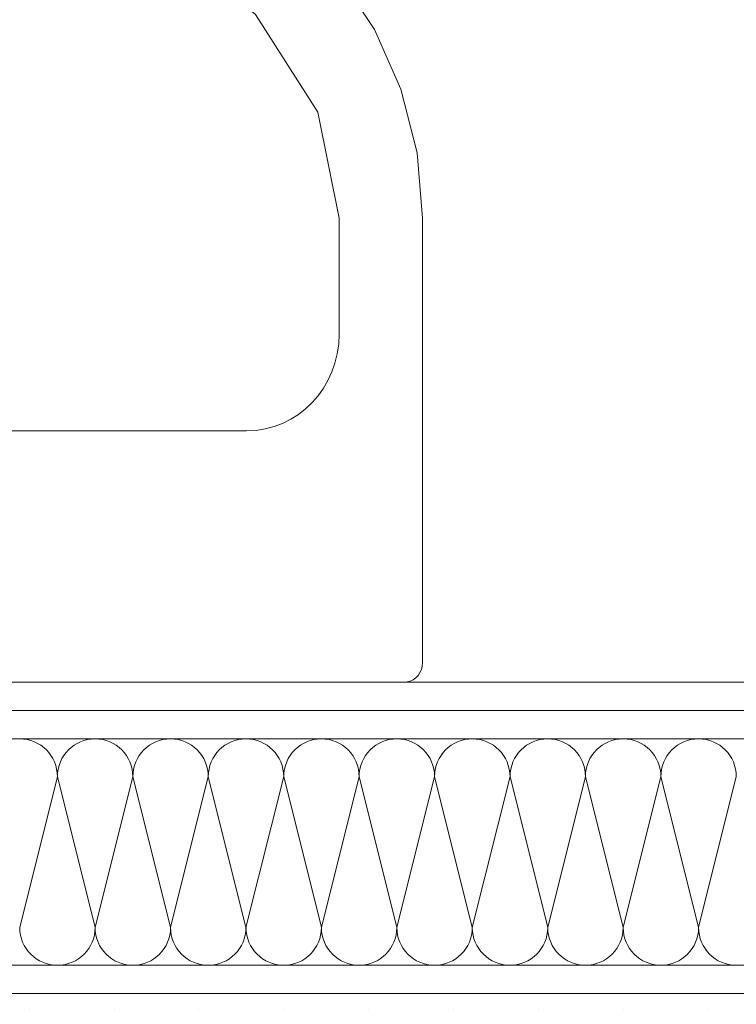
# Model space of a CAD drawing. Header units: metres. Extents: x -80 to 1923, y -189 to 69.
# Tile 11 of 149: x 31.083 to 31.4, y 41.365 to 41.8. Entities that reach past the tile are written whole.
import ezdxf

# ---------------------------------------------------------------- set-up
doc = ezdxf.new("R2010")
doc.units = ezdxf.units.M
doc.header["$MEASUREMENT"] = 0
doc.layers.add('Neubau_10 Wand innen', color=7, linetype='Continuous')
doc.layers.add('Neubau_50 Sanitäreinrichtung', color=7, linetype='Continuous')
pattern_1 = [(0, (0, 0), (0, 0.0375), [0, -0.0375])]

# ---------------------------------------------------------------- blocks, each defined once
blk = doc.blocks.new('*X41')
at = {"layer": 'Neubau_10 Wand innen', "color": 8, "linetype": 'Continuous', "lineweight": 18}
for p, q in [((31.1, 41.46523), (31.08333, 41.39857)), ((31.1, 41.46523), (31.11667, 41.39857)), ((31.13333, 41.46523), (31.11667, 41.39857)), ((31.13333, 41.46523), (31.15, 41.39857)), ((31.16667, 41.46523), (31.15, 41.39857)), ((31.16667, 41.46523), (31.18333, 41.39857)), ((31.2, 41.46523), (31.18333, 41.39857)), ((31.2, 41.46523), (31.21667, 41.39857)), ((31.23333, 41.46523), (31.21667, 41.39857)), ((31.23333, 41.46523), (31.25, 41.39857)), ((31.26667, 41.46523), (31.25, 41.39857)), ((31.26667, 41.46523), (31.28333, 41.39857)), ((31.3, 41.46523), (31.28333, 41.39857)), ((31.3, 41.46523), (31.31667, 41.39857)), ((31.33333, 41.46523), (31.31667, 41.39857)), ((31.33333, 41.46523), (31.35, 41.39857)), ((31.36667, 41.46523), (31.35, 41.39857)), ((31.36667, 41.46523), (31.38333, 41.39857)), ((31.4, 41.46523), (31.38333, 41.39857))]:
    blk.add_line(p, q, dxfattribs=at)
for centre, start, end in [((31.08333, 41.46523), 0, 90), ((31.11667, 41.46523), 90, 180), ((31.11667, 41.46523), 0, 90), ((31.15, 41.46523), 90, 180), ((31.15, 41.46523), 0, 90), ((31.18333, 41.46523), 90, 180), ((31.18333, 41.46523), 0, 90), ((31.21667, 41.46523), 90, 180), ((31.21667, 41.46523), 0, 90), ((31.25, 41.46523), 90, 180), ((31.25, 41.46523), 0, 90), ((31.28333, 41.46523), 90, 180), ((31.28333, 41.46523), 0, 90), ((31.31667, 41.46523), 90, 180), ((31.31667, 41.46523), 0, 90), ((31.35, 41.46523), 90, 180), ((31.35, 41.46523), 0, 90), ((31.38333, 41.46523), 90, 180), ((31.38333, 41.46523), 0, 90), ((31.1, 41.39857), 180, 270), ((31.1, 41.39857), 270, 0), ((31.13333, 41.39857), 180, 270), ((31.13333, 41.39857), 270, 0), ((31.16667, 41.39857), 180, 270), ((31.16667, 41.39857), 270, 0), ((31.2, 41.39857), 180, 270), ((31.2, 41.39857), 270, 0), ((31.23333, 41.39857), 180, 270), ((31.23333, 41.39857), 270, 0), ((31.26667, 41.39857), 180, 270), ((31.26667, 41.39857), 270, 0), ((31.3, 41.39857), 180, 270), ((31.3, 41.39857), 270, 0), ((31.33333, 41.39857), 180, 270), ((31.33333, 41.39857), 270, 0), ((31.36667, 41.39857), 180, 270), ((31.36667, 41.39857), 270, 0), ((31.4, 41.39857), 180, 270)]:
    blk.add_arc(centre, 0.01667, start, end, dxfattribs=at)
blk = doc.blocks.new('Waschbecken 01 27')
at = {"layer": 'Neubau_50 Sanitäreinrichtung', "color": 7, "linetype": 'Continuous', "lineweight": 13}
for p, q in [((-0.0136, -0.09957), (-0.0136, -0.0847)), ((-0.0136, -0.0847), (0.0136, -0.0847)), ((0.0136, -0.0847), (0.0136, -0.09957)), ((-0.19227, -0.11104), (0.19227, -0.11104)), ((-0.23318, -0.15375), (-0.23318, -0.205)), ((0.23318, -0.205), (0.23318, -0.15375)), ((-0.23318, -0.205), (-0.22374, -0.25193)), ((0.22374, -0.25193), (0.23318, -0.205)), ((-0.22374, -0.25193), (-0.19617, -0.29505)), ((0.19617, -0.29505), (0.22374, -0.25193)), ((-0.19617, -0.29505), (-0.1527, -0.33088)), ((0.1527, -0.33088), (0.19617, -0.29505)), ((-0.1527, -0.33088), (-0.09687, -0.35651)), ((0.09687, -0.35651), (0.1527, -0.33088)), ((-0.09687, -0.35651), (-0.03319, -0.36987)), ((0.03319, -0.36987), (0.09687, -0.35651)), ((-0.03319, -0.36987), (0.03319, -0.36987))]:
    blk.add_line(p, q, dxfattribs=at)
at = {"layer": 'Neubau_50 Sanitäreinrichtung', "color": 7, "linetype": 'Continuous', "lineweight": 13, "flags": 128}
blk.add_lwpolyline([(0.27, -0.205), (0.27, -0.00854), (0.26988, -0.00706), (0.26951, -0.00562), (0.2689, -0.00427), (0.26809, -0.00305), (0.26708, -0.002), (0.26591, -0.00114), (0.26462, -0.00052), (0.26324, -0.00013), (0.26182, 0), (0, 0), (-0.26182, 0), (-0.26324, -0.00013), (-0.26462, -0.00052), (-0.26591, -0.00114), (-0.26708, -0.002), (-0.26809, -0.00305), (-0.2689, -0.00427), (-0.26951, -0.00562), (-0.26988, -0.00706), (-0.27, -0.00854), (-0.27, -0.205), (-0.2676, -0.23394), (-0.26048, -0.26202), (-0.24884, -0.28841), (-0.23304, -0.31232), (-0.21354, -0.33304), (-0.19092, -0.34996), (-0.13145, -0.38289), (-0.067, -0.40316), (0, -0.41), (0.067, -0.40316), (0.13145, -0.38289), (0.19092, -0.34996), (0.21354, -0.33304), (0.23304, -0.31232), (0.24884, -0.28841), (0.26048, -0.26202), (0.2676, -0.23394)], close=True, dxfattribs=at)
blk.add_lwpolyline([(-0.025, -0.05979), (-0.021, -0.10174, 0.12102), (-0.01773, -0.11126), (-0.0111, -0.16419, 0.882566), (0.0111, -0.16419), (0.01773, -0.11126, 0.12102), (0.021, -0.10174), (0.025, -0.05979, 1)], format="xyb", close=True, dxfattribs=at)
at = {"layer": 'Neubau_50 Sanitäreinrichtung', "color": 7, "linetype": 'Continuous', "lineweight": 13}
blk.add_circle((0, -0.20926), 0.025, dxfattribs=at)
blk.add_arc((0, -0.09957), 0.0136, 180, 0, dxfattribs=at)
for centre, start_param, end_param in [((-0.19227, -0.15375), 0, 1.570796), ((0.19227, -0.15375), 4.712389, 6.283185)]:
    blk.add_ellipse(centre, major_axis=(0, 0.04271), ratio=0.957871, start_param=start_param, end_param=end_param, dxfattribs=at)

msp = doc.modelspace()

# ---------------------------------------------------------------- hatches: boundary and pattern name
at = {"layer": 'Neubau_10 Wand innen', "linetype": 'Continuous', "lineweight": 18}
h = msp.add_hatch(dxfattribs=at)
h.set_pattern_fill('Gipskarton_0002', color=8, style=0, pattern_type=2)
h.set_pattern_definition(pattern_1)
h.paths.add_polyline_path([(31.56132, 41.5069), (29.48455, 41.5069), (29.48455, 41.4944), (31.56132, 41.4944)])
h = msp.add_hatch(dxfattribs=at)
h.set_pattern_fill('Gipskarton_0002', color=8, style=0, pattern_type=2)
h.set_pattern_definition(pattern_1)
h.paths.add_polyline_path([(31.56132, 41.4944), (29.48455, 41.4944), (29.48455, 41.4819), (31.56132, 41.4819)])
h = msp.add_hatch(dxfattribs=at)
h.set_pattern_fill('Gipskarton_0002', color=8, style=0, pattern_type=2)
h.set_pattern_definition(pattern_1)
h.paths.add_polyline_path([(29.48455, 41.3694), (31.56132, 41.3694), (31.56132, 41.3819), (29.48455, 41.3819)])
h = msp.add_hatch(dxfattribs=at)
h.set_pattern_fill('Gipskarton_0002', color=8, style=0, pattern_type=2)
h.set_pattern_definition(pattern_1)
h.paths.add_polyline_path([(29.48455, 41.3569), (31.56132, 41.3569), (31.56132, 41.3694), (29.48455, 41.3694)])

# ---------------------------------------------------------------- linework, layer by layer
at = {"layer": 'Neubau_10 Wand innen', "color": 7, "linetype": 'Continuous', "lineweight": 18}
for p, q in [((31.56132, 41.4944), (29.48455, 41.4944)), ((31.56132, 41.4819), (29.48455, 41.4819)), ((29.48455, 41.3819), (31.56132, 41.3819)), ((29.48455, 41.3694), (31.56132, 41.3694))]:
    msp.add_line(p, q, dxfattribs=at)
at = {"layer": 'Neubau_10 Wand innen', "color": 7, "linetype": 'Continuous', "lineweight": 18, "flags": 128}
msp.add_lwpolyline([(31.56132, 41.5069), (29.48455, 41.5069)], dxfattribs=at)

# ---------------------------------------------------------------- block references
at = {"layer": 'Neubau_10 Wand innen', "color": 7, "lineweight": 25}
msp.add_blockref('*X41', (0, 0), dxfattribs=at)
at = {"layer": 'Neubau_50 Sanitäreinrichtung', "color": 7, "linetype": 'Continuous', "lineweight": 13, "rotation": 180}
msp.add_blockref('Waschbecken 01 27', (30.99132, 41.5069), dxfattribs=at)

doc.saveas('drawing.dxf')
